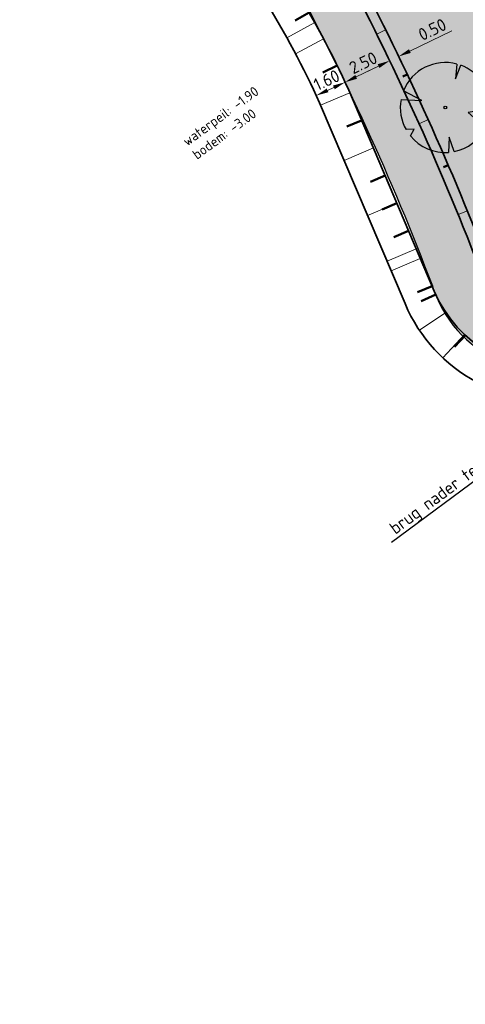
# Model space of a CAD drawing. Header units: metres. Extents: x 103263 to 106611, y 426963 to 428812.
# Tile 67 of 74: x 104661 to 104683, y 427821 to 427871. Entities that reach past the tile are written whole.
import ezdxf
from ezdxf import colors
from ezdxf.entities.mleader import LeaderData, LeaderLine
from ezdxf.math import Vec2, Vec3

# ---------------------------------------------------------------- set-up
doc = ezdxf.new("R2010")
doc.units = ezdxf.units.M
for name, color, linetype, lineweight in [('N-GV-GW-TALUD_TEEN-G', 3, 'Continuous', 35), ('N-WE-GR-BOOM-S', 7, 'Continuous', 25), ('N-WE-GW-HOOGTE_AFWERKHOOGTE-T25', 7, 'Continuous', 25), ('N-WE-GW-TALUDARCERING-S', 90, 'Continuous', 25), ('N-WE-GW-TALUDARCERING_KORT-G', 90, 'Continuous', 50), ('N-WE-GW-TALUDARCERING_LANG-G', 90, 'Continuous', 18), ('N-WE-VH-KANTVERHARDING-M', 7, 'Continuous', 18), ('N-XX-GW-TALUDARCERING-S', 90, 'Continuous', 25), ('N-XX-GW-TALUDARCERING_KORT-G', 90, 'Continuous', 50), ('N-XX-GW-TALUDARCERING_LANG-G', 90, 'Continuous', 18), ('X-XX-AL-REFERENTIE-T25', 7, 'Continuous', 25)]:
    doc.layers.add(name, color=color, linetype=linetype, lineweight=lineweight)
doc.layers.add('N-WE-GR-BEPLANTING-A-250', color=7, linetype='Continuous', lineweight=18, true_color=0x00a500)
doc.layers.add('N-WE-VH-VERHARDING-AP_GROEN4', color=7, linetype='Continuous', true_color=0x004700)
doc.styles.add('NLCS-ISO-M200-T25', font='NLCS-ISO.ttf', dxfattribs={"height": 0.5})
doc.styles.add('NLCS-ISO-M250-T25', font='NLCS-ISO.ttf', dxfattribs={"height": 0.625})
doc.dimstyles.new('NLCS-M250-T25-PIJL_L2_H1', dxfattribs={"dimscale": 0.25, "dimtxt": 2.5, "dimasz": 2.5, "dimexe": 2, "dimexo": 2, "dimgap": 0.7, "dimtad": 1, "dimzin": 0, "dimdsep": 46, "dimtxsty": 'NLCS-ISO-M250-T25', "dimcen": 0, "dimdle": 2, "dimclrd": 256, "dimclre": 256, "dimclrt": 256, "dimadec": 1, "dimazin": 0, "dimtfac": 1, "dimtdec": 3, "dimtofl": 0, "dimtmove": 0, "dimatfit": 3, "dimfxl": 2, "dimfxlon": 1, "dimtfillclr": 256, "dimtolj": 1, "dimtzin": 0, "dimlwd": -1, "dimlwe": -1, "dimarcsym": 0})

# ---------------------------------------------------------------- blocks, each defined once
blk = doc.blocks.new('*U286')
at = {"ltscale": 20, "flags": 128}
for points in [[(0.5793388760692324, 2.190296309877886), (0.512674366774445, 1.442929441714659), (0.7783564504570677, 2.127719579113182)], [(-2.229457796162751, 0.4031898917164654), (-1.183538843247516, 0.3534729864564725), (-2.105046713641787, 0.837744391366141)], [(2.264866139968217, -0.05835501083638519), (1.153274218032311, -0.2475629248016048), (2.022349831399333, -1.021356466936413)], [(-1.754058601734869, -1.433978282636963), (-1.575691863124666, -1.088303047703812), (-1.973252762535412, -1.113243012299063)], [(0.446271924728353, -2.221250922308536), (0.1886407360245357, -1.498573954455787), (0.1622557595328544, -2.259803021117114)]]:
    blk.add_lwpolyline(points, dxfattribs=at)
blk.add_lwpolyline([(2.26486297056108, -0.05835493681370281, 0.3219436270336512), (0.7783549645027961, 2.127715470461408, 0.3219436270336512)], format="xyb", dxfattribs=at)
blk.add_circle((0, 0), 0.0675)
at = {"ltscale": 20}
for start, end in [(75.18440999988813, 158.298953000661), (169.7490490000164, 209.4302330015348), (219.2666920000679, 274.1068389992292), (281.3600670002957, 333.2046490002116)]:
    blk.add_arc((0, 0), 2.265614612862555, start, end, dxfattribs=at)
blk = doc.blocks.new('*U61')
at = {"layer": 'N-WE-GW-TALUDARCERING_KORT-G', "ltscale": 0.1}
for p, q in [((104662.6141326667, 427892.061536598), (104662.4207028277, 427891.9031544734)), ((104665.7817751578, 427888.1929398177), (104665.5883453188, 427888.0345576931)), ((104668.949417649, 427884.3243430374), (104668.7559878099, 427884.1659609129)), ((104672.1767515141, 427880.5081761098), (104671.9927838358, 427880.3388955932)), ((104675.3839163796, 427876.6746976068), (104675.1848205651, 427876.523499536)), ((104678.0231075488, 427872.4425444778), (104677.8010590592, 427872.3276773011)), ((104680.2403048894, 427867.9613220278), (104680.0142791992, 427867.8544932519)), ((104682.2953419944, 427863.4034561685), (104682.0656299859, 427863.3048032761)), ((104696.7391532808, 427860.5581014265), (104696.8418421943, 427860.3301650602)), ((104684.1690273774, 427858.7685619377), (104683.933914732, 427858.6835835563)), ((104692.2409713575, 427858.3764312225), (104692.3563912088, 427858.1546695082)), ((104687.8009358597, 427856.1082157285), (104687.8466686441, 427855.8624110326))]:
    blk.add_line(p, q, dxfattribs=at)
at = {"layer": 'N-WE-GW-TALUDARCERING_LANG-G', "ltscale": 0.1}
for p, q in [((104664.1979539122, 427890.1272382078), (104663.8110942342, 427889.8104739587)), ((104667.3655964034, 427886.2586414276), (104666.9787367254, 427885.9418771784)), ((104670.5332388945, 427882.3900446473), (104670.1463792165, 427882.0732803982)), ((104673.8255484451, 427878.6292642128), (104673.4420584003, 427878.3084287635)), ((104676.8483886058, 427874.648824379), (104676.436381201, 427874.3655402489)), ((104679.15180276, 427870.2118765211), (104678.703656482, 427869.9901448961)), ((104681.2882636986, 427865.6916051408), (104680.8324526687, 427865.486090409)), ((104683.2612157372, 427861.0976113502), (104682.7983265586, 427860.9085779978)), ((104694.4746246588, 427859.4990957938), (104694.6928208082, 427859.0492175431)), ((104690.0399824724, 427857.1910069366), (104690.2832808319, 427856.7541935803)), ((104685.4380914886, 427856.6681927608), (104685.1357175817, 427856.2699016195))]:
    blk.add_line(p, q, dxfattribs=at)
blk = doc.blocks.new('*D451')
at = {"layer": 'Defpoints', "color": 0, "ltscale": 0.1, "transparency": 16777216}
for p in [(104679.3555278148, 427868.6547049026), (104679.3555278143, 427868.6547049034), (104677.1052315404, 427867.5711332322)]:
    blk.add_point(p, dxfattribs=at)
at = {"layer": 'N-WE-VH-KANTVERHARDING-M', "ltscale": 0.1, "transparency": 16777216}
for p, q in [((104679.3555278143, 427868.6547049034), (104679.1386044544, 427869.1051982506)), ((104677.1052315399, 427867.571133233), (104676.88830818, 427868.0216265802)), ((104677.668348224, 427867.8422874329), (104678.7924111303, 427868.3835507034))]:
    blk.add_line(p, q, dxfattribs=at)
for points in [[(104678.7472187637, 427868.4774034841), (104678.837603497, 427868.2896979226), (104679.3555278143, 427868.6547049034)], [(104677.6231558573, 427867.9361402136), (104677.7135405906, 427867.7484346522), (104677.1052315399, 427867.571133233)]]:
    blk.add_solid(points, dxfattribs=at)
at = {"layer": 'N-WE-VH-KANTVERHARDING-M', "ltscale": 0.1, "transparency": 16777216, "insert": (104678.0188794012, 427868.5521500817), "char_height": 0.625, "attachment_point": 5, "rotation": 25.71193155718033, "style": 'NLCS-ISO-M250-T25'}
blk.add_mtext('\\A1;2.50', dxfattribs=at)
blk = doc.blocks.new('*D392')
at = {"layer": 'Defpoints', "color": 0, "ltscale": 0.1, "transparency": 16777216}
for p in [(104679.3555278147, 427868.6547049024), (104679.8060211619, 427868.8716282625), (104679.8060211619, 427868.8716282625)]:
    blk.add_point(p, dxfattribs=at)
at = {"layer": 'N-WE-VH-KANTVERHARDING-M', "ltscale": 0.1, "transparency": 16777216}
for p, q in [((104680.3691378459, 427869.1427824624), (104682.4864565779, 427870.1623222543)), ((104679.3555278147, 427868.6547049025), (104679.1386044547, 427869.1051982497)), ((104679.8060211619, 427868.8716282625), (104679.5890978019, 427869.3221216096)), ((104678.7924111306, 427868.3835507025), (104678.2292944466, 427868.1123965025))]:
    blk.add_line(p, q, dxfattribs=at)
for points in [[(104680.3239454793, 427869.2366352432), (104680.4143302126, 427869.0489296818), (104679.8060211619, 427868.8716282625)], [(104678.747218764, 427868.4774034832), (104678.8376034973, 427868.2896979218), (104679.3555278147, 427868.6547049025)]]:
    blk.add_solid(points, dxfattribs=at)
at = {"layer": 'N-WE-VH-KANTVERHARDING-M', "ltscale": 0.1, "transparency": 16777216, "insert": (104681.497855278, 427870.2273604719), "char_height": 0.625, "attachment_point": 5, "rotation": 25.7119315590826, "style": 'NLCS-ISO-M250-T25'}
blk.add_mtext('\\A1;0.50', dxfattribs=at)
blk = doc.blocks.new('*D452')
at = {"layer": 'Defpoints', "color": 0, "ltscale": 0.1, "transparency": 16777216}
for p in [(104677.1129012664, 427867.573368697), (104675.6608473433, 427866.9014018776), (104675.6608473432, 427866.9014018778)]:
    blk.add_point(p, dxfattribs=at)
at = {"layer": 'N-WE-VH-KANTVERHARDING-M', "ltscale": 0.1, "transparency": 16777216}
for p, q in [((104677.1129012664, 427867.5733686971), (104676.9029116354, 427868.0271355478)), ((104675.6608473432, 427866.9014018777), (104675.4508577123, 427867.3551687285)), ((104676.5456927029, 427867.3108816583), (104676.2280559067, 427867.1638889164))]:
    blk.add_line(p, q, dxfattribs=at)
for points in [[(104676.5019448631, 427867.405416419), (104676.5894405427, 427867.2163468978), (104677.1129012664, 427867.5733686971)], [(104676.184308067, 427867.2584236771), (104676.2718037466, 427867.0693541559), (104675.6608473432, 427866.9014018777)]]:
    blk.add_solid(points, dxfattribs=at)
at = {"layer": 'N-WE-VH-KANTVERHARDING-M', "ltscale": 0.1, "transparency": 16777216, "insert": (104676.1821344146, 427867.679807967), "char_height": 0.625, "attachment_point": 5, "rotation": 24.833278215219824, "style": 'NLCS-ISO-M250-T25'}
blk.add_mtext('\\A1;1.60', dxfattribs=at)
blk = doc.blocks.new('*U71')
at = {"layer": 'N-XX-GW-TALUDARCERING_KORT-G', "ltscale": 0.1}
for p, q in [((104660.3989590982, 427890.0601088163), (104659.7838543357, 427889.5485952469)), ((104662.3300392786, 427887.7379482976), (104661.7149345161, 427887.2264347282)), ((104664.2611194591, 427885.4157877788), (104663.6460146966, 427884.9042742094)), ((104666.1921996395, 427883.09362726), (104665.5770948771, 427882.5821136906)), ((104668.12327982, 427880.7714667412), (104667.5081750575, 427880.2599531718)), ((104670.0543600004, 427878.4493062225), (104669.4392552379, 427877.9377926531)), ((104671.9573436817, 427876.1044067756), (104671.3223069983, 427875.6178593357)), ((104673.7129735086, 427873.6476019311), (104673.0469517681, 427873.2044145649)), ((104675.3011347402, 427871.0793593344), (104674.6070835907, 427870.6814988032)), ((104676.7147794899, 427868.4110762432), (104675.9957789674, 427868.0603081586)), ((104700.0542931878, 427866.2839108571), (104700.7309647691, 427866.6073541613)), ((104677.9422112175, 427865.6521786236), (104677.2059414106, 427865.3392780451)), ((104701.3567701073, 427863.5590156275), (104702.0334416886, 427863.8824589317)), ((104679.1234821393, 427862.8725924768), (104678.3872123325, 427862.5596918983)), ((104701.6625291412, 427860.6457305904), (104702.3847861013, 427860.3958214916)), ((104680.3047530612, 427860.09300633), (104679.5684832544, 427859.7801057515)), ((104699.6201108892, 427858.5475788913), (104699.967162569, 427857.8267771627)), ((104681.4860239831, 427857.3134201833), (104680.7497541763, 427857.0005196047)), ((104696.8989202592, 427857.2373797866), (104697.2459719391, 427856.516578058)), ((104694.1777296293, 427855.927180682), (104694.5247813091, 427855.2063789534)), ((104683.1603722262, 427854.8313079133), (104682.6175861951, 427854.2436146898)), ((104691.4565389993, 427854.6169815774), (104691.8035906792, 427853.8961798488)), ((104685.7693870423, 427853.3651323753), (104685.5496320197, 427852.5959069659)), ((104688.7353483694, 427853.3067824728), (104689.0824000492, 427852.5859807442))]:
    blk.add_line(p, q, dxfattribs=at)
at = {"layer": 'N-XX-GW-TALUDARCERING_LANG-G', "ltscale": 0.1}
for p, q in [((104661.3644991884, 427888.8990285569), (104660.1342896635, 427887.8760014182)), ((104663.2955793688, 427886.5768680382), (104662.0653698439, 427885.5538408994)), ((104665.2266595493, 427884.2547075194), (104663.9964500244, 427883.2316803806)), ((104667.1577397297, 427881.9325470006), (104665.9275302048, 427880.9095198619)), ((104669.0888199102, 427879.6103864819), (104667.8586103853, 427878.5873593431)), ((104671.0191346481, 427877.287592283), (104669.7821781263, 427876.2727333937)), ((104672.8556222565, 427874.8906276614), (104671.5538415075, 427873.9603766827)), ((104674.5284459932, 427872.3767090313), (104673.1676180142, 427871.5351941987)), ((104676.0301822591, 427869.7569925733), (104674.6163460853, 427869.0079483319)), ((104677.3515757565, 427867.041971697), (104675.8790361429, 427866.4161705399)), ((104700.7055316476, 427864.9214632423), (104702.0588748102, 427865.5683498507)), ((104678.5328466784, 427864.2623855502), (104677.0603070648, 427863.6365843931)), ((104701.828500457, 427862.1342156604), (104703.3247683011, 427862.3010283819)), ((104679.7141176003, 427861.4827994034), (104678.2415779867, 427860.8569982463)), ((104700.8730801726, 427859.3729758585), (104701.9888922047, 427858.2751757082)), ((104680.8953885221, 427858.7032132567), (104679.4228489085, 427858.0774120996)), ((104698.2595155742, 427857.8924793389), (104698.9536189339, 427856.4508758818)), ((104695.5383249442, 427856.5822802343), (104696.232428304, 427855.1406767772)), ((104682.1802888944, 427855.9756202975), (104680.8520219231, 427855.0835962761)), ((104692.8171343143, 427855.2720811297), (104693.511237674, 427853.8304776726)), ((104684.3788218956, 427853.9450830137), (104683.5949706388, 427852.5502435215)), ((104690.0959436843, 427853.9618820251), (104690.7900470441, 427852.5202785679)), ((104687.256458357, 427853.1229897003), (104687.1851870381, 427851.5245778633))]:
    blk.add_line(p, q, dxfattribs=at)

msp = doc.modelspace()

# ---------------------------------------------------------------- hatches: boundary and pattern name
at = {"layer": 'N-WE-GR-BEPLANTING-A-250'}
h = msp.add_hatch(dxfattribs=at)
h.set_pattern_fill('AGR-BEPLANTING_SOORT_01', color=256, scale=0.2, angle=2.438340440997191e-10, style=0, pattern_type=2)
h.set_pattern_definition([(60.00000000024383, (104639.955648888, 427910.1806441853), (-0.5773504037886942, 0.9999997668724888), [0.288676, -0.8660260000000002]), (120.0000000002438, (104639.955648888, 427910.1806441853), (-1.154700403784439, -2.331299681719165e-07), [0.288676, -0.8660260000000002]), (270, (104639.955648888, 427910.1806441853), (0.5773500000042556, -0.9999999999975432), [0.25, -1.75])])
edge = h.paths.add_edge_path()
edge.add_line((104659.3303647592, 427926.4612525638), (104651.7230013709, 427930.1607831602))
edge.add_line((104651.7230013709, 427930.1607831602), (104630.4938774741, 427940.376883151))
edge.add_line((104630.4938774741, 427940.376883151), (104615.8207720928, 427939.2164508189))
edge.add_line((104615.8207720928, 427939.2164508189), (104614.2376933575, 427936.9417769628))
edge.add_line((104614.2376933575, 427936.9417769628), (104618.9005509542, 427931.7673681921))
edge.add_line((104618.9005509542, 427931.7673681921), (104620.0012690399, 427927.1015558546))
edge.add_line((104620.0012690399, 427927.1015558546), (104630.0898014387, 427928.1712134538))
edge.add_line((104630.0898014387, 427928.1712134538), (104636.2878124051, 427922.2964945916))
edge.add_line((104636.2878124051, 427922.2964945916), (104635.6264533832, 427916.4450273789))
edge.add_line((104635.6264533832, 427916.4450273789), (104649.3272545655, 427918.542081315))
edge.add_line((104649.3272545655, 427918.542081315), (104660.6366545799, 427913.9924327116))
edge.add_line((104660.6366545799, 427913.9924327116), (104663.6131149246, 427914.9011601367))
edge.add_line((104663.6131149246, 427914.9011601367), (104665.8010621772, 427914.1757056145))
edge.add_line((104665.8010621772, 427914.1757056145), (104667.1001514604, 427911.8641044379))
edge.add_line((104667.1001514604, 427911.8641044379), (104668.6199794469, 427908.9346376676))
edge.add_line((104668.6199794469, 427908.9346376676), (104670.7094656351, 427905.0285698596))
edge.add_line((104670.7094656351, 427905.0285698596), (104666.1406019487, 427898.7868442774))
edge.add_line((104666.1406019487, 427898.7868442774), (104659.3938611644, 427895.167689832))
edge.add_line((104659.3938611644, 427895.167689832), (104659.8848710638, 427894.6055145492))
edge.add_arc((2471945.486461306, 2366238.399359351), 3059610.724035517, 219.310766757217, 219.311095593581)
edge.add_arc((104633.1765330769, 427844.6214640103), 52.49880512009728, 34.46647924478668, 43.892134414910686, ccw=False)
edge.add_arc((104561.2641716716, 427811.9097585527), 131.0209486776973, 20.525008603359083, 28.4523627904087, ccw=False)
edge.add_arc((104687.2521040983, 427859.0575428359), 3.499999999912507, 200.2204952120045, 290.1774694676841)
edge.add_arc((104734.3333150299, 427775.8055196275), 92.1906331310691, 116.25824959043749, 119.84127220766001, ccw=False)
edge.add_line((104693.54653613, 427858.4829137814), (104693.7189308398, 427859.7056682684))
edge.add_line((104693.7189308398, 427859.7056682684), (104675.3548332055, 427897.7132286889))
edge.add_line((104675.3548332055, 427897.7132286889), (104665.2685288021, 427916.3479826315))
edge.add_line((104665.2685288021, 427916.3479826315), (104661.1353112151, 427923.4013750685))
edge.add_line((104661.1353112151, 427923.4013750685), (104659.3303647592, 427926.4612525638))
edge = h.paths.add_edge_path()
edge.add_line((104670.1550383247, 427924.7248936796), (104658.9175619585, 427940.3055199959))
edge.add_line((104658.9175619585, 427940.3055199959), (104653.2284554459, 427936.5817013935))
edge.add_arc((104651.4900431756, 427939.1483963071), 3.100000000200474, 210.78231766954, 304.10962921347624, ccw=False)
edge.add_arc((104006.7206265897, 427555.0583306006), 747.4016849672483, 30.78231766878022, 33.22624458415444)
edge.add_line((104631.9321601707, 427964.5944303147), (104627.9856486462, 427961.7680270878))
edge.add_line((104627.9856486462, 427961.7680270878), (104626.3177951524, 427960.5509960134))
edge.add_line((104626.3177951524, 427960.5509960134), (104625.9700455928, 427960.9459651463))
edge.add_line((104625.9700455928, 427960.9459651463), (104624.1400822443, 427949.0979709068))
edge.add_line((104624.1400822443, 427949.0979709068), (104623.8429765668, 427947.1743769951))
edge.add_line((104623.8429765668, 427947.1743769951), (104618.5678430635, 427941.9415107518))
edge.add_line((104618.5678430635, 427941.9415107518), (104631.1659005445, 427942.9378365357))
edge.add_line((104631.1659005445, 427942.9378365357), (104634.7839139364, 427941.1783634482))
edge.add_line((104634.7839139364, 427941.1783634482), (104651.5656544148, 427933.0172491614))
edge.add_line((104651.5656544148, 427933.0172491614), (104660.8855343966, 427928.4849060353))
edge.add_line((104660.8855343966, 427928.4849060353), (104667.4835066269, 427917.5208487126))
edge.add_line((104667.4835066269, 427917.5208487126), (104673.5438381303, 427906.5821909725))
edge.add_line((104673.5438381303, 427906.5821909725), (104680.5943660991, 427892.6833740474))
edge.add_line((104680.5943660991, 427892.6833740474), (104687.9966658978, 427877.3128729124))
edge.add_line((104687.9966658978, 427877.3128729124), (104695.9848212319, 427860.7641181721))
edge.add_line((104695.9848212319, 427860.7641181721), (104701.3449330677, 427863.4087762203))
edge.add_line((104701.3449330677, 427863.4087762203), (104685.8327935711, 427895.5793691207))
edge.add_line((104685.8327935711, 427895.5793691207), (104682.0114505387, 427903.4467681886))
edge.add_line((104682.0114505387, 427903.4467681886), (104677.8967674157, 427911.1612343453))
edge.add_line((104677.8967674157, 427911.1612343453), (104670.1550383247, 427924.7248936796))
at = {"layer": 'N-WE-VH-VERHARDING-AP_GROEN4', "ltscale": 0.1}
h = msp.add_hatch(dxfattribs=at)
h.set_pattern_fill('CROSS', color=256, scale=0.05, style=0)
h.set_pattern_definition([(0, (0, 0), (0.3175, 0.3175), [0.15875, -0.4762500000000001]), (90, (0.07937500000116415, -0.07937499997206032), (-0.3175, 0.3175), [0.15875, -0.4762500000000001])])
edge = h.paths.add_edge_path()
edge.add_arc((104698.4494349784, 427861.7574976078), 3.399999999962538, 308.5941142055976, 385.54740592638)
edge.add_line((104701.5170128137, 427863.2237739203), (104700.7323417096, 427864.865374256))
edge.add_arc((104696.6392805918, 427864.2979705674), 4.132202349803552, -82.77126272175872, 7.892371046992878, ccw=False)
edge.add_arc((104742.5598176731, 427760.2002730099), 109.8220395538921, 114.4186817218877, 119.5128896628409)
edge.add_arc((104687.2572477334, 427859.0707372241), 3.510622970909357, 207.3804430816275, 290.0243960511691, ccw=False)
edge.add_arc((104556.1133807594, 427809.3748035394), 136.7575025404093, 20.58407808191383, 28.35800738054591)
edge.add_arc((104633.1756036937, 427844.6207065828), 52.50000000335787, 34.46658674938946, 43.8920269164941)
edge.add_line((104671.0096024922, 427881.019038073), (104659.9002708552, 427894.586707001))
edge.add_arc((104636.1880426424, 427874.429247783), 31.1222256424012, 40.3674335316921, 41.78620839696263)
edge.add_line((104659.3939075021, 427895.1676364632), (104658.875256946, 427891.8923895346))
edge.add_line((104658.875256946, 427891.8923895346), (104660.2997105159, 427890.1527246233))
edge.add_line((104660.2997105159, 427890.1527246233), (104669.1394291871, 427879.3569017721))
edge.add_arc((104633.1756037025, 427844.62070659), 49.99999999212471, 34.61664236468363, 44.00521998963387, ccw=False)
edge.add_arc((104550.9197448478, 427806.8272387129), 140.0384817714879, 20.673152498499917, 28.21036104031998, ccw=False)
edge.add_arc((104687.2521040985, 427859.0575428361), 6.000000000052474, 207.7276094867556, 292.5180415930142)
edge.add_line((104689.5499500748, 427853.5149889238), (104697.2245081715, 427857.4628546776))
edge.add_line((104697.2245081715, 427857.4628546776), (104700.5703526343, 427859.1001101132))

# ---------------------------------------------------------------- linework, layer by layer
at = {"layer": 'N-GV-GW-TALUD_TEEN-G', "ltscale": 10, "flags": 128}
for points in [[(104700.640213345, 427864.8262349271, -0.3409727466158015), (104698.9793181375, 427861.5586053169), (104698.4489222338, 427861.3067504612, 0.03069438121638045), (104688.7572451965, 427856.4624415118, -0.4693254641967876), (104684.4248858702, 427858.0541301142, 0.0029663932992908), (104683.9023123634, 427859.499615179, 0.02988222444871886), (104676.8869462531, 427874.5926690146, 0.04118130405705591), (104671.3838220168, 427881.351239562), (104660.2842216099, 427894.9070238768, 0.01444713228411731), (104659.0613637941, 427896.2644563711)], [(104658.5701210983, 427889.756943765), (104669.5977809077, 427876.4959738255, -0.06751787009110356), (104675.8313177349, 427866.5284542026), (104680.1251280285, 427856.4249162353, 0.3499744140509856), (104688.9689799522, 427851.6434710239), (104700.5284073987, 427857.2091051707, 0.4133832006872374), (104702.8704782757, 427863.8704046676), (104697.7677585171, 427874.5457391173), (104694.2886330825, 427881.7496764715)]]:
    msp.add_lwpolyline(points, format="xyb", dxfattribs=at)
at = {"layer": 'N-WE-GW-TALUDARCERING_KORT-G', "ltscale": 0.1}
for p, q in [((104679.7138994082, 427861.4833128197), (104678.9776296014, 427861.1704122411)), ((104681.6719222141, 427856.8826709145), (104680.9448461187, 427856.5489639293))]:
    msp.add_line(p, q, dxfattribs=at)
at = {"layer": 'N-WE-GW-TALUDARCERING_LANG-G', "ltscale": 0.1}
for p, q in [((104675.5815324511, 427870.5830090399), (104674.1835326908, 427869.8048081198)), ((104680.6917137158, 427859.1824696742), (104679.2191741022, 427858.5566685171)), ((104683.1230341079, 427854.8660670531), (104682.0282161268, 427853.6992879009))]:
    msp.add_line(p, q, dxfattribs=at)
at = {"layer": 'N-WE-VH-VERHARDING-AP_GROEN4', "ltscale": 0.2}
for points in [[(104683.4371231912, 427859.3163147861, 0.02983426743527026), (104676.4595626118, 427874.3317971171, 0.04114944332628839), (104671.0096024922, 427881.019038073), (104659.9002708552, 427894.586707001, 0.006190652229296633), (104659.3939075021, 427895.1676364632), (104658.875256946, 427891.8923895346), (104660.2997105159, 427890.1527246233), (104669.1394291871, 427879.3569017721, -0.0409883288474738), (104674.3241734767, 427873.0248472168, -0.03320052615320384), (104681.4996120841, 427857.3260177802)], [(104681.4996120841, 427857.3260177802, -0.0005614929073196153), (104681.5976676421, 427857.0507173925, 0.4693254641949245), (104690.2618761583, 427853.8670445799, -0.03116343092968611), (104699.6918863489, 427858.5764652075), (104700.4135431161, 427858.9296007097), (104699.4406633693, 427861.2241658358), (104698.654081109, 427860.8506626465, 0.03072366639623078), (104689.0078044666, 427856.0297521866, -0.4693254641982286), (104683.9536828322, 427857.8868946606, 0.00286519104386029), (104683.4371231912, 427859.3163147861, 0.00286519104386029)]]:
    msp.add_lwpolyline(points, format="xyb", dxfattribs=at)

# ---------------------------------------------------------------- block references
at = {"layer": 'N-WE-GR-BOOM-S'}
msp.add_blockref('*U286', (104682.153504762, 427866.300026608), dxfattribs=at)
at = {"layer": 'N-WE-GW-TALUDARCERING-S', "ltscale": 0.1}
msp.add_blockref('*U61', (0, 0), dxfattribs=at)

# ---------------------------------------------------------------- dimensions: what is measured, and where the dimension line sits
at = {"layer": 'N-WE-VH-KANTVERHARDING-M', "ltscale": 0.1}
for p1, p2, distance, picture, middle in [((104679.3555278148, 427868.6547049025), (104679.806021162, 427868.8716282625), 4.4193093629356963e-11, '*D392', (104681.497855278, 427870.2273604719)), ((104677.1052315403, 427867.571133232), (104679.3555278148, 427868.6547049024), 1.1586500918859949e-09, '*D451', (104678.0188794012, 427868.5521500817)), ((104677.1129012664, 427867.573368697), (104675.6608473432, 427866.9014018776), -2.113016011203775e-10, '*D452', (104676.1821344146, 427867.679807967))]:
    dim = msp.add_aligned_dim(p1=p1, p2=p2, distance=distance, dimstyle='NLCS-M250-T25-PIJL_L2_H1', dxfattribs=at)
    dim.commit()
    dim.dimension.update_dxf_attribs({"geometry": picture, "text_midpoint": middle})

# ---------------------------------------------------------------- next in the draw order: texts
at = {"layer": 'N-WE-GW-HOOGTE_AFWERKHOOGTE-T25', "insert": (104668.8759418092, 427864.73440347), "char_height": 0.5, "width": 5.051846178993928, "attachment_point": 1, "rotation": 36.17, "style": 'NLCS-ISO-M200-T25', "bg_fill": 3, "box_fill_scale": 1.2, "bg_fill_color": 256, "bg_fill_transparency": 0}
msp.add_mtext('waterpeil: -1.90\\Pbodem: -3.00', dxfattribs=at)

# ---------------------------------------------------------------- next in the draw order: leaders
at = {"layer": 'X-XX-AL-REFERENTIE-T25', "ltscale": 0.1}
ml = msp.add_multileader_mtext('Standard', dxfattribs=at)
ml.set_content('brug nader te bepalen', color=256, style='NLCS-ISO-M250-T25')
ml.set_leader_properties(color=256, linetype='ByLayer', lineweight=-1)
ml.build(insert=Vec2(0, 0))
ml.multileader.update_dxf_attribs({"text_left_attachment_type": 5, "text_right_attachment_type": 5, "dogleg_length": 0.625, "arrow_head_size": 0.625})
ctx = ml.context
ctx.base_point, ctx.char_height, ctx.arrow_head_size, ctx.landing_gap_size, ctx.plane_origin, ctx.plane_x_axis, ctx.plane_y_axis = Vec3(104679.570987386, 427844.4979652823), 0.625, 0.625, 0.225, Vec3(104681.1889289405, 427839.5084326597), Vec3(0.8029428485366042, 0.5960560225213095), Vec3(-0.5960560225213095, 0.8029428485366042)
ctx.left_attachment, ctx.right_attachment = 5, 5
notes = []
notes.append((ctx, [(0, (1, 1, 0), (104687.2591651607, 427850.2052016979), (-0.8029428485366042, -0.5960560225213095), 0.625, [(0, [(104697.171501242, 427854.151983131)], 0, [])])]))
ctx.mtext.insert, ctx.mtext.text_direction, ctx.mtext.rotation, ctx.mtext.flow_direction = Vec3(104679.2673540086, 427845.2844689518), Vec3(0.8029428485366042, 0.5960560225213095), 0.6385801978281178, 5
ctx.mtext.has_bg_fill, ctx.mtext.bg_color, ctx.mtext.bg_scale_factor, ctx.mtext.bg_transparency, ctx.mtext.use_window_bg_color = 1, -1027028792, 1.5, 0, 1
for ctx, leaders in notes:
    for number, flags, end, landing, length, lines in leaders:
        leader = LeaderData()
        leader.index, (leader.has_last_leader_line, leader.has_dogleg_vector, leader.attachment_direction) = number, flags
        leader.last_leader_point, leader.dogleg_vector, leader.dogleg_length = Vec3(end), Vec3(landing), length
        for number, points, colour, breaks in lines:
            line = LeaderLine()
            line.index, line.vertices, line.color, line.breaks = number, Vec3.list(points), colors.encode_raw_color(colour), breaks
            leader.lines.append(line)
        ctx.leaders.append(leader)

# ---------------------------------------------------------------- next in the draw order: linework, layer by layer
at = {"layer": 'N-GV-GW-TALUD_TEEN-G', "ltscale": 0.1}
for points in [[(104701.5663811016, 427863.1156753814, -0.4031879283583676), (104699.9244046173, 427858.6940902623), (104688.4825474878, 427853.185063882, -0.3410368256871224), (104681.5976676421, 427857.0507173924), (104677.2969760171, 427867.1704474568, 0.06761711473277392), (104670.8279904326, 427877.5190009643), (104658.875256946, 427891.8923895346), (104659.4419977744, 427895.8586370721, 0.039888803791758), (104652.6129614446, 427901.421798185), (104648.8146654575, 427900.1174054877, 0.1305992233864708), (104634.4049263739, 427902.9948808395), (104631.0385915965, 427905.6342137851)], [(104700.6666342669, 427864.7709600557, -0.3463684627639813), (104698.7421210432, 427860.8924678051), (104698.654081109, 427860.8506626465, 0.0307236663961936), (104689.0078044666, 427856.0297521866, -0.4693254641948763), (104683.9536910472, 427857.8868715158, 0.002865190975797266), (104683.4371231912, 427859.3163147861, 0.02983426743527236), (104676.4595626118, 427874.3317971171, 0.04114944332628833), (104671.0096024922, 427881.019038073), (104659.9002708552, 427894.586707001, 0.00671659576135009), (104659.3502291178, 427895.2164084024)]]:
    msp.add_lwpolyline(points, format="xyb", dxfattribs=at)

# ---------------------------------------------------------------- next in the draw order: block references
at = {"layer": 'N-XX-GW-TALUDARCERING-S', "ltscale": 0.1}
msp.add_blockref('*U71', (0, 0), dxfattribs=at)

doc.saveas('drawing.dxf')
